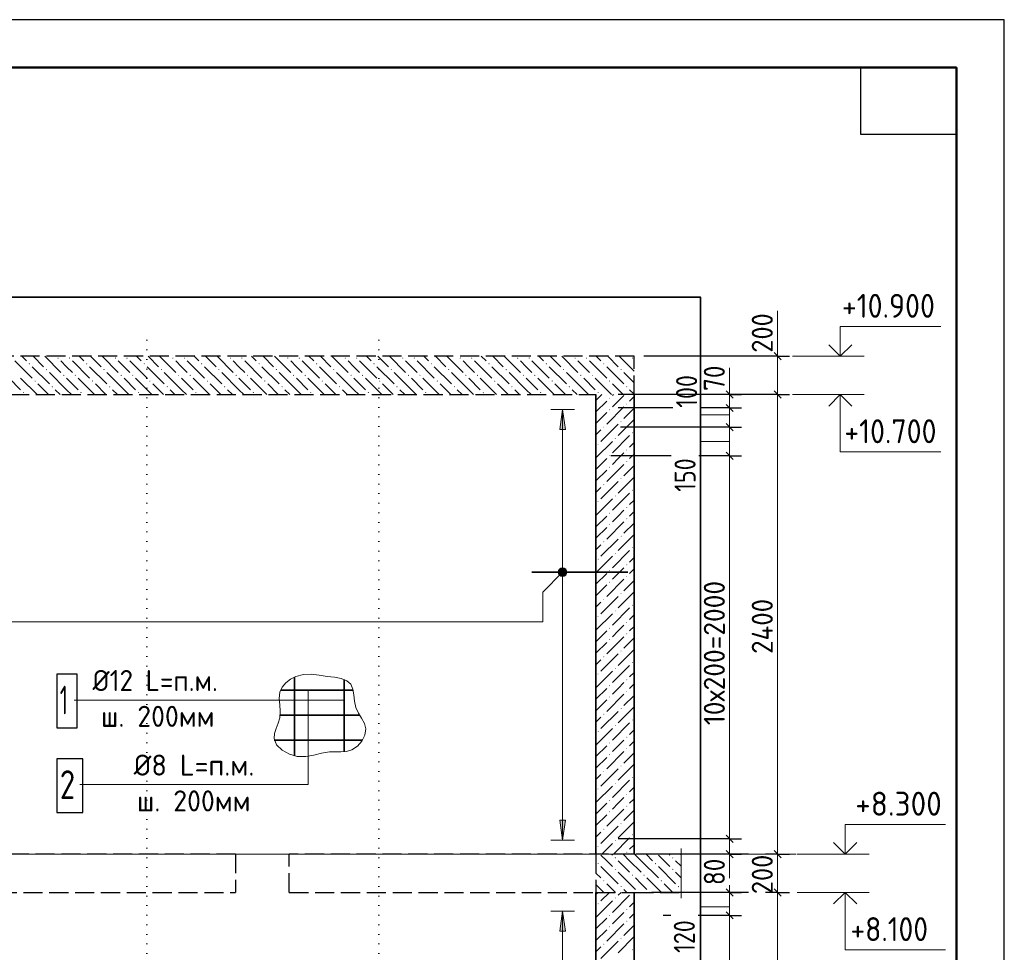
# Model space of a CAD drawing. Header units: millimetres. Extents: x 0 to 50400, y -12 to 35640.
# Tile 18 of 18: x 38061 to 50400, y 23952 to 35640. Entities that reach past the tile are written whole.
import ezdxf

# ---------------------------------------------------------------- set-up
doc = ezdxf.new("R2010")
doc.units = ezdxf.units.MM
doc.linetypes.add('______2', pattern=[324, 240, -84])
doc.linetypes.add('______9', pattern=[120, 0, -120])
for name, color, linetype, lineweight in [('Standard', 7, 'Continuous', 25), ('Высотные отметки', 7, 'Continuous', 25), ('ЖБ Перекрытие верхний уровень', 7, 'Continuous', 35), ('ЖБ Стена верхний уровень', 7, 'Continuous', 35), ('Общий02', 7, 'Continuous', 18), ('Позиционная метка линия выноска', 7, 'Continuous', 13), ('Позиционная метка номер позиции', 7, 'Continuous', 13), ('Размерная линия_ общее', 7, 'Continuous', 13), ('Сечения символ', 7, 'Continuous', 25)]:
    doc.layers.add(name, color=color, linetype=linetype, lineweight=lineweight)
doc.layers.add('Размерная выноска', color=7, linetype='Continuous')
doc.layers.add('Стена ДОП П-обр. неравн', color=7, linetype='Continuous', true_color=0xa0a0a0)
doc.styles.add('ISOCPEUR', font='txt')

msp = doc.modelspace()

# ---------------------------------------------------------------- hatches: boundary and pattern name
at = {"layer": 'ЖБ Перекрытие верхний уровень', "linetype": 'Continuous', "lineweight": 18, "transparency": 33554687}
for points in [[(38534, 31399), (38541, 31407), (38549, 31399), (38541, 31391)], [(38678, 31399), (38685, 31407), (38693, 31399), (38685, 31391)], [(39254, 31399), (39261, 31407), (39269, 31399), (39261, 31391)], [(39398, 31399), (39405, 31407), (39413, 31399), (39405, 31391)], [(39974, 31399), (39981, 31407), (39989, 31399), (39981, 31391)], [(40118, 31399), (40125, 31407), (40133, 31399), (40125, 31391)], [(40694, 31399), (40701, 31407), (40709, 31399), (40701, 31391)], [(40838, 31399), (40845, 31407), (40853, 31399), (40845, 31391)], [(41414, 31399), (41421, 31407), (41429, 31399), (41421, 31391)], [(41558, 31399), (41565, 31407), (41573, 31399), (41565, 31391)], [(42134, 31399), (42141, 31407), (42149, 31399), (42141, 31391)], [(42278, 31399), (42285, 31407), (42293, 31399), (42285, 31391)], [(42854, 31399), (42861, 31407), (42869, 31399), (42861, 31391)], [(42998, 31399), (43005, 31407), (43013, 31399), (43005, 31391)], [(43574, 31399), (43581, 31407), (43589, 31399), (43581, 31391)], [(43718, 31399), (43725, 31407), (43733, 31399), (43725, 31391)], [(44294, 31399), (44301, 31407), (44309, 31399), (44301, 31391)], [(44438, 31399), (44445, 31407), (44453, 31399), (44445, 31391)], [(45014, 31399), (45021, 31407), (45029, 31399), (45021, 31391)], [(45158, 31399), (45165, 31407), (45173, 31399), (45165, 31391)], [(45734, 31399), (45741, 31407), (45749, 31399), (45741, 31391)], [(38174, 31327), (38181, 31335), (38189, 31327), (38181, 31319)], [(38390, 31255), (38397, 31263), (38405, 31255), (38397, 31247)], [(38894, 31327), (38901, 31335), (38909, 31327), (38901, 31319)], [(39110, 31255), (39117, 31263), (39125, 31255), (39117, 31247)], [(39614, 31327), (39621, 31335), (39629, 31327), (39621, 31319)], [(39830, 31255), (39837, 31263), (39845, 31255), (39837, 31247)], [(40334, 31327), (40341, 31335), (40349, 31327), (40341, 31319)], [(40550, 31255), (40557, 31263), (40565, 31255), (40557, 31247)], [(41054, 31327), (41061, 31335), (41069, 31327), (41061, 31319)], [(41270, 31255), (41277, 31263), (41285, 31255), (41277, 31247)], [(41774, 31327), (41781, 31335), (41789, 31327), (41781, 31319)], [(41990, 31255), (41997, 31263), (42005, 31255), (41997, 31247)], [(42494, 31327), (42501, 31335), (42509, 31327), (42501, 31319)], [(42710, 31255), (42717, 31263), (42725, 31255), (42717, 31247)], [(43214, 31327), (43221, 31335), (43229, 31327), (43221, 31319)], [(43430, 31255), (43437, 31263), (43445, 31255), (43437, 31247)], [(43934, 31327), (43941, 31335), (43949, 31327), (43941, 31319)], [(44150, 31255), (44157, 31263), (44165, 31255), (44157, 31247)], [(44654, 31327), (44661, 31335), (44669, 31327), (44661, 31319)], [(44870, 31255), (44877, 31263), (44885, 31255), (44877, 31247)], [(45374, 31327), (45381, 31335), (45389, 31327), (45381, 31319)], [(45590, 31255), (45597, 31263), (45605, 31255), (45597, 31247)], [(38246, 31111), (38253, 31119), (38261, 31111), (38253, 31103)], [(38606, 31183), (38613, 31191), (38621, 31183), (38613, 31175)], [(38750, 31183), (38757, 31191), (38765, 31183), (38757, 31175)], [(38966, 31111), (38973, 31119), (38981, 31111), (38973, 31103)], [(39326, 31183), (39333, 31191), (39341, 31183), (39333, 31175)], [(39470, 31183), (39477, 31191), (39485, 31183), (39477, 31175)], [(39686, 31111), (39693, 31119), (39701, 31111), (39693, 31103)], [(40046, 31183), (40053, 31191), (40061, 31183), (40053, 31175)], [(40190, 31183), (40197, 31191), (40205, 31183), (40197, 31175)], [(40406, 31111), (40413, 31119), (40421, 31111), (40413, 31103)], [(40766, 31183), (40773, 31191), (40781, 31183), (40773, 31175)], [(40910, 31183), (40917, 31191), (40925, 31183), (40917, 31175)], [(41126, 31111), (41133, 31119), (41141, 31111), (41133, 31103)], [(41486, 31183), (41493, 31191), (41501, 31183), (41493, 31175)], [(41630, 31183), (41637, 31191), (41645, 31183), (41637, 31175)], [(41846, 31111), (41853, 31119), (41861, 31111), (41853, 31103)], [(42206, 31183), (42213, 31191), (42221, 31183), (42213, 31175)], [(42350, 31183), (42357, 31191), (42365, 31183), (42357, 31175)], [(42566, 31111), (42573, 31119), (42581, 31111), (42573, 31103)], [(42926, 31183), (42933, 31191), (42941, 31183), (42933, 31175)], [(43070, 31183), (43077, 31191), (43085, 31183), (43077, 31175)], [(43286, 31111), (43293, 31119), (43301, 31111), (43293, 31103)], [(43646, 31183), (43653, 31191), (43661, 31183), (43653, 31175)], [(43790, 31183), (43797, 31191), (43805, 31183), (43797, 31175)], [(44006, 31111), (44013, 31119), (44021, 31111), (44013, 31103)], [(44366, 31183), (44373, 31191), (44381, 31183), (44373, 31175)], [(44510, 31183), (44517, 31191), (44525, 31183), (44517, 31175)], [(44726, 31111), (44733, 31119), (44741, 31111), (44733, 31103)], [(45086, 31183), (45093, 31191), (45101, 31183), (45093, 31175)], [(45230, 31183), (45237, 31191), (45245, 31183), (45237, 31175)], [(45446, 31111), (45453, 31119), (45461, 31111), (45453, 31103)], [(38102, 30967), (38109, 30975), (38117, 30967), (38109, 30959)], [(38462, 31039), (38469, 31047), (38477, 31039), (38469, 31031)], [(38822, 30967), (38829, 30975), (38837, 30967), (38829, 30959)], [(39182, 31039), (39189, 31047), (39197, 31039), (39189, 31031)], [(39542, 30967), (39549, 30975), (39557, 30967), (39549, 30959)], [(39902, 31039), (39909, 31047), (39917, 31039), (39909, 31031)], [(40262, 30967), (40269, 30975), (40277, 30967), (40269, 30959)], [(40622, 31039), (40629, 31047), (40637, 31039), (40629, 31031)], [(40982, 30967), (40989, 30975), (40997, 30967), (40989, 30959)], [(41342, 31039), (41349, 31047), (41357, 31039), (41349, 31031)], [(41702, 30967), (41709, 30975), (41717, 30967), (41709, 30959)], [(42062, 31039), (42069, 31047), (42077, 31039), (42069, 31031)], [(42422, 30967), (42429, 30975), (42437, 30967), (42429, 30959)], [(42782, 31039), (42789, 31047), (42797, 31039), (42789, 31031)], [(43142, 30967), (43149, 30975), (43157, 30967), (43149, 30959)], [(43502, 31039), (43509, 31047), (43517, 31039), (43509, 31031)], [(43862, 30967), (43869, 30975), (43877, 30967), (43869, 30959)], [(44222, 31039), (44229, 31047), (44237, 31039), (44229, 31031)], [(44582, 30967), (44589, 30975), (44597, 30967), (44589, 30959)], [(44942, 31039), (44949, 31047), (44957, 31039), (44949, 31031)], [(45302, 30967), (45309, 30975), (45317, 30967), (45309, 30959)], [(45662, 31039), (45669, 31047), (45677, 31039), (45669, 31031)], [(45302, 25063), (45309, 25071), (45317, 25063), (45309, 25055)], [(45518, 25135), (45525, 25143), (45533, 25135), (45525, 25127)], [(46022, 25063), (46029, 25071), (46037, 25063), (46029, 25055)], [(46238, 25135), (46245, 25143), (46253, 25135), (46245, 25127)], [(45518, 24991), (45525, 24999), (45533, 24991), (45525, 24983)], [(45734, 24919), (45741, 24927), (45749, 24919), (45741, 24911)], [(45878, 24919), (45885, 24927), (45893, 24919), (45885, 24911)], [(46238, 24991), (46245, 24999), (46253, 24991), (46245, 24983)], [(45374, 24847), (45381, 24855), (45389, 24847), (45381, 24839)], [(46094, 24847), (46101, 24855), (46109, 24847), (46101, 24839)], [(45590, 24775), (45597, 24783), (45605, 24775), (45597, 24767)], [(45806, 24703), (45813, 24711), (45821, 24703), (45820, 24702), (45806, 24702)], [(45950, 24703), (45957, 24711), (45965, 24703), (45964, 24702), (45950, 24702)], [(46310, 24775), (46317, 24783), (46325, 24775), (46317, 24767)]]:
    msp.add_hatch(color=7, dxfattribs=at).paths.add_polyline_path(points, flags=16)
at = {"layer": 'ЖБ Стена верхний уровень', "linetype": 'Continuous', "lineweight": 18, "transparency": 33554687}
for points in [[(45447, 30895), (45453, 30901), (45459, 30895), (45453, 30889)], [(45447, 30751), (45453, 30757), (45459, 30751), (45453, 30745)], [(45663, 30823), (45669, 30829), (45675, 30823), (45669, 30817)], [(45591, 30607), (45597, 30613), (45603, 30607), (45597, 30601)], [(45375, 30535), (45381, 30541), (45387, 30535), (45381, 30529)], [(45519, 30391), (45525, 30397), (45531, 30391), (45525, 30385)], [(45735, 30463), (45741, 30469), (45747, 30463), (45741, 30457)], [(45303, 30319), (45309, 30325), (45315, 30319), (45309, 30313)], [(45663, 30247), (45669, 30253), (45675, 30247), (45669, 30241)], [(45447, 30175), (45453, 30181), (45459, 30175), (45453, 30169)], [(45663, 30103), (45669, 30109), (45675, 30103), (45669, 30097)], [(45447, 30031), (45453, 30037), (45459, 30031), (45453, 30025)], [(45591, 29887), (45597, 29893), (45603, 29887), (45597, 29881)], [(45375, 29815), (45381, 29821), (45387, 29815), (45381, 29809)], [(45735, 29743), (45741, 29749), (45747, 29743), (45741, 29737)], [(45519, 29671), (45525, 29677), (45531, 29671), (45525, 29665)], [(45303, 29599), (45309, 29605), (45315, 29599), (45309, 29593)], [(45663, 29527), (45669, 29533), (45675, 29527), (45669, 29521)], [(45447, 29455), (45453, 29461), (45459, 29455), (45453, 29449)], [(45663, 29383), (45669, 29389), (45675, 29383), (45669, 29377)], [(45447, 29311), (45453, 29317), (45459, 29311), (45453, 29305)], [(45591, 29167), (45597, 29173), (45603, 29167), (45597, 29161)], [(45375, 29095), (45381, 29101), (45387, 29095), (45381, 29089)], [(45735, 29023), (45741, 29029), (45747, 29023), (45741, 29017)], [(45303, 28879), (45309, 28885), (45315, 28879), (45309, 28873)], [(45519, 28951), (45525, 28957), (45531, 28951), (45525, 28945)], [(45663, 28807), (45669, 28813), (45675, 28807), (45669, 28801)], [(45447, 28735), (45453, 28741), (45459, 28735), (45453, 28729)], [(45663, 28663), (45669, 28669), (45675, 28663), (45669, 28657)], [(45447, 28591), (45453, 28597), (45459, 28591), (45453, 28585)], [(45375, 28375), (45381, 28381), (45387, 28375), (45381, 28369)], [(45591, 28447), (45597, 28453), (45603, 28447), (45597, 28441)], [(45735, 28303), (45741, 28309), (45747, 28303), (45741, 28297)], [(45303, 28159), (45309, 28165), (45315, 28159), (45309, 28153)], [(45519, 28231), (45525, 28237), (45531, 28231), (45525, 28225)], [(45447, 28015), (45453, 28021), (45459, 28015), (45453, 28009)], [(45663, 28087), (45669, 28093), (45675, 28087), (45669, 28081)], [(45663, 27943), (45669, 27949), (45675, 27943), (45669, 27937)], [(45447, 27871), (45453, 27877), (45459, 27871), (45453, 27865)], [(45375, 27655), (45381, 27661), (45387, 27655), (45381, 27649)], [(45591, 27727), (45597, 27733), (45603, 27727), (45597, 27721)], [(45519, 27511), (45525, 27517), (45531, 27511), (45525, 27505)], [(45735, 27583), (45741, 27589), (45747, 27583), (45741, 27577)], [(45303, 27439), (45309, 27445), (45315, 27439), (45309, 27433)], [(45447, 27295), (45453, 27301), (45459, 27295), (45453, 27289)], [(45663, 27367), (45669, 27373), (45675, 27367), (45669, 27361)], [(45447, 27151), (45453, 27157), (45459, 27151), (45453, 27145)], [(45663, 27223), (45669, 27229), (45675, 27223), (45669, 27217)], [(45375, 26935), (45381, 26941), (45387, 26935), (45381, 26929)], [(45591, 27007), (45597, 27013), (45603, 27007), (45597, 27001)], [(45519, 26791), (45525, 26797), (45531, 26791), (45525, 26785)], [(45735, 26863), (45741, 26869), (45747, 26863), (45741, 26857)], [(45303, 26719), (45309, 26725), (45315, 26719), (45309, 26713)], [(45663, 26647), (45669, 26653), (45675, 26647), (45669, 26641)], [(45447, 26575), (45453, 26581), (45459, 26575), (45453, 26569)], [(45447, 26431), (45453, 26437), (45459, 26431), (45453, 26425)], [(45663, 26503), (45669, 26509), (45675, 26503), (45669, 26497)], [(45591, 26287), (45597, 26293), (45603, 26287), (45597, 26281)], [(45375, 26215), (45381, 26221), (45387, 26215), (45381, 26209)], [(45519, 26071), (45525, 26077), (45531, 26071), (45525, 26065)], [(45735, 26143), (45741, 26149), (45747, 26143), (45741, 26137)], [(45303, 25999), (45309, 26005), (45315, 25999), (45309, 25993)], [(45663, 25927), (45669, 25933), (45675, 25927), (45669, 25921)], [(45447, 25855), (45453, 25861), (45459, 25855), (45453, 25849)], [(45447, 25711), (45453, 25717), (45459, 25711), (45453, 25705)], [(45663, 25783), (45669, 25789), (45675, 25783), (45669, 25777)], [(45591, 25567), (45597, 25573), (45603, 25567), (45597, 25561)], [(45375, 25495), (45381, 25501), (45387, 25495), (45381, 25489)], [(45735, 25423), (45741, 25429), (45747, 25423), (45741, 25417)], [(45519, 25351), (45525, 25357), (45531, 25351), (45525, 25345)], [(45303, 25279), (45309, 25285), (45315, 25279), (45309, 25273)], [(45663, 25207), (45669, 25213), (45675, 25207), (45669, 25201)], [(45747, 24702), (45741, 24697), (45736, 24702)], [(45303, 24559), (45309, 24565), (45315, 24559), (45309, 24553)], [(45519, 24631), (45525, 24637), (45531, 24631), (45525, 24625)], [(45663, 24487), (45669, 24493), (45675, 24487), (45669, 24481)], [(45447, 24415), (45453, 24421), (45459, 24415), (45453, 24409)], [(45663, 24343), (45669, 24349), (45675, 24343), (45669, 24337)], [(45447, 24271), (45453, 24277), (45459, 24271), (45453, 24265)], [(45591, 24127), (45597, 24133), (45603, 24127), (45597, 24121)], [(45375, 24055), (45381, 24061), (45387, 24055), (45381, 24049)], [(45735, 23983), (45741, 23989), (45747, 23983), (45741, 23977)]]:
    msp.add_hatch(color=7, dxfattribs=at).paths.add_polyline_path(points, flags=16)
at = {"layer": 'Общий02', "linetype": 'Continuous', "lineweight": 13, "transparency": 33554687}
for points in [[(44829, 30503), (44865, 30755), (44901, 30503)], [(44829, 24215), (44865, 24467), (44901, 24215)]]:
    msp.add_hatch(color=7, dxfattribs=at).paths.add_polyline_path(points, flags=16)
msp.add_hatch(color=7, dxfattribs=at).paths.add_polyline_path([(44829, 25607), (44865, 25355), (44901, 25607)])
at = {"layer": 'Позиционная метка линия выноска', "linetype": 'Continuous', "lineweight": 13, "transparency": 33554687}
for points in [[(44813, 28729), (44903, 28677), (44827, 28753)], [(44827, 28753), (44917, 28701), (44851, 28767)], [(44827, 28753), (44903, 28677), (44917, 28701)], [(44851, 28767), (44917, 28701), (44917, 28729)], [(44851, 28767), (44917, 28729), (44879, 28767)], [(44879, 28767), (44917, 28729), (44903, 28753)], [(44813, 28701), (44879, 28663), (44813, 28729)], [(44813, 28729), (44879, 28663), (44903, 28677)], [(44851, 28663), (44813, 28701), (44827, 28677)], [(44813, 28701), (44851, 28663), (44879, 28663)]]:
    msp.add_hatch(color=7, dxfattribs=at).paths.add_polyline_path(points)

# ---------------------------------------------------------------- linework, layer by layer
at = {"layer": 'Standard', "color": 7, "linetype": 'Continuous', "lineweight": 35, "transparency": 33554687}
for p, q in [((49800, 33120), (49800, 24600)), ((49800, 32640), (49800, 24120))]:
    msp.add_line(p, q, dxfattribs=at)
at = {"layer": 'Standard', "color": 7, "linetype": 'Continuous', "lineweight": 50, "transparency": 33554687}
msp.add_line((49800, 32520), (49800, 27840), dxfattribs=at)
at = {"layer": 'Standard', "color": 7, "linetype": 'Continuous', "lineweight": 25, "transparency": 33554687}
for p, q in [((47003, 30897), (46913, 30987)), ((47003, 30729), (46913, 30819)), ((47003, 30489), (46913, 30579)), ((47003, 30129), (46913, 30219)), ((47003, 25329), (46913, 25419)), ((47003, 25137), (46913, 25227)), ((46913, 24747), (47003, 24657)), ((46913, 24459), (47003, 24369))]:
    msp.add_line(p, q, dxfattribs=at)
at = {"layer": 'Standard', "color": 7, "linetype": 'Continuous', "lineweight": 13, "transparency": 33554687}
for p, q in [((46958, 30942), (46958, 31032)), ((46958, 30774), (46958, 30942)), ((46958, 30534), (46958, 30774)), ((46958, 30174), (46958, 30534)), ((46958, 25374), (46958, 30174)), ((46958, 25182), (46958, 25374)), ((46958, 25182), (46958, 25092)), ((46958, 24702), (46958, 24792)), ((46958, 24702), (46958, 24414)), ((46958, 24414), (46958, 15294))]:
    msp.add_line(p, q, dxfattribs=at)
at = {"layer": 'Standard', "color": 7, "linetype": 'Continuous', "lineweight": -3, "transparency": 33554687}
for p, q in [((46247, 30942), (45561, 30942)), ((46958, 30942), (46808, 30942)), ((46958, 30942), (47108, 30942)), ((46247, 30774), (45561, 30774)), ((46958, 30774), (46808, 30774)), ((46958, 30774), (47108, 30774)), ((46958, 30534), (46808, 30534)), ((46958, 30534), (47108, 30534)), ((46227, 30174), (45470, 30174)), ((46958, 30174), (46808, 30174)), ((46958, 30174), (47108, 30174)), ((46958, 25374), (46808, 25374)), ((46958, 25374), (47108, 25374)), ((46958, 25182), (46808, 25182)), ((46958, 25182), (47108, 25182)), ((46958, 24702), (46808, 24702)), ((46958, 24702), (47108, 24702)), ((46219, 24414), (46123, 24414)), ((46958, 24414), (46808, 24414)), ((46958, 24414), (47108, 24414))]:
    msp.add_line(p, q, dxfattribs=at)
at = {"layer": 'Standard', "color": 7, "linetype": 'Continuous', "lineweight": 25, "transparency": 33554687}
for points in [[(0, 0), (50400, 0), (50400, 35640), (0, 35640), (0, 0)], [(49800, 35040), (49800, 34200), (48600, 34200), (48600, 35040), (49800, 35040)]]:
    msp.add_lwpolyline(points, close=True, dxfattribs=at)
at = {"layer": 'Standard', "color": 7, "linetype": 'Continuous', "lineweight": 13, "transparency": 33554687}
msp.add_lwpolyline([(50400, 35640), (0, 35640), (0, 0), (50400, 0), (50400, 35640)], dxfattribs=at)
at = {"layer": 'Standard', "color": 7, "linetype": 'Continuous', "lineweight": 50, "transparency": 33554687}
msp.add_lwpolyline([(2400, 35040), (49800, 35040), (49800, 600), (2400, 600), (2400, 35040)], close=True, dxfattribs=at)
at = {"layer": 'Standard', "color": 254, "linetype": 'Continuous', "lineweight": 35, "true_color": 0xc4c4ff, "transparency": 33554687}
msp.add_lwpolyline([(28556, 13893), (46591, 13893), (46591, 32163), (28556, 32163), (28556, 13893)], dxfattribs=at)
at = {"layer": 'Standard', "color": 7, "linetype": 'Continuous', "lineweight": -3, "transparency": 33554687}
for points in [[(46958, 30942), (46938, 30942), (46938, 30942), (46591, 30942)], [(46958, 30774), (46938, 30774), (46938, 30774), (46591, 30774)], [(46958, 30534), (46938, 30534), (46938, 30534), (46602, 30534), (46602, 30534), (45590, 30534)], [(46958, 30174), (46938, 30174), (46938, 30174), (46623, 30174), (46623, 30174), (46570, 30174)], [(46958, 25374), (46938, 25374), (46938, 25374), (46938, 25374), (46938, 25374), (46902, 25374), (46902, 25374), (46892, 25374), (46892, 25374), (45561, 25374)], [(46958, 25182), (46938, 25182), (46938, 25182), (46938, 25182), (46938, 25182), (46913, 25182), (46913, 25182), (46906, 25182), (46906, 25182), (45980, 25182)], [(46958, 24702), (46823, 24702), (46823, 24702), (45980, 24702)], [(46958, 24414), (46728, 24414), (46728, 24414), (46562, 24414)]]:
    msp.add_lwpolyline(points, dxfattribs=at)
at = {"layer": 'Высотные отметки', "color": 7, "linetype": 'Continuous', "lineweight": 35, "transparency": 33554687}
for p, q in [((48345, 31422), (48199, 31567)), ((48345, 31422), (48199, 31567)), ((48345, 31422), (48490, 31567)), ((48345, 31422), (48490, 31567)), ((48345, 30942), (48199, 30797)), ((48345, 30942), (48199, 30797)), ((48345, 30942), (48490, 30797)), ((48345, 30942), (48490, 30797)), ((48405, 25182), (48259, 25327)), ((48405, 25182), (48259, 25327)), ((48405, 25182), (48550, 25327)), ((48405, 25182), (48550, 25327)), ((48405, 24702), (48259, 24557)), ((48405, 24702), (48259, 24557)), ((48405, 24702), (48550, 24557)), ((48405, 24702), (48550, 24557))]:
    msp.add_line(p, q, dxfattribs=at)
at = {"layer": 'Высотные отметки', "color": 7, "linetype": 'Continuous', "lineweight": 13, "transparency": 33554687}
for p, q in [((47745, 31422), (48645, 31422)), ((47745, 31422), (48645, 31422)), ((47745, 30942), (48645, 30942)), ((47745, 30942), (48645, 30942)), ((47805, 25182), (48705, 25182)), ((47805, 25182), (48705, 25182)), ((47805, 24702), (48705, 24702)), ((47805, 24702), (48705, 24702))]:
    msp.add_line(p, q, dxfattribs=at)
for points in [[(48345, 31422), (48345, 31794), (49605, 31794)], [(48345, 31422), (48345, 31794), (49605, 31794)], [(48345, 30942), (48345, 30222), (49605, 30222)], [(48345, 30942), (48345, 30222), (49605, 30222)], [(48405, 25182), (48405, 25554), (49665, 25554)], [(48405, 25182), (48405, 25554), (49665, 25554)], [(48405, 24702), (48405, 23982), (49665, 23982)], [(48405, 24702), (48405, 23982), (49665, 23982)]]:
    msp.add_lwpolyline(points, dxfattribs=at)
at = {"layer": 'ЖБ Перекрытие верхний уровень', "color": 7, "linetype": '______2', "lineweight": 25, "transparency": 33554687}
for p, q in [((45763, 31422), (29683, 31422)), ((45763, 30942), (45763, 31422)), ((30163, 30942), (45283, 30942)), ((45283, 25182), (45283, 24702)), ((46351, 25182), (45763, 25182)), ((45763, 24702), (46351, 24702))]:
    msp.add_line(p, q, dxfattribs=at)
at = {"layer": 'ЖБ Перекрытие верхний уровень', "color": 9, "linetype": 'Continuous', "lineweight": 18, "true_color": 0xc7c7c7, "transparency": 33554687}
for p, q in [((38001, 31363), (38217, 31147)), ((38086, 31422), (38145, 31363)), ((38230, 31422), (38361, 31291)), ((38374, 31422), (38577, 31219)), ((38649, 31291), (38577, 31363)), ((38721, 31363), (38937, 31147)), ((38806, 31422), (38865, 31363)), ((38950, 31422), (39081, 31291)), ((39094, 31422), (39297, 31219)), ((39369, 31291), (39297, 31363)), ((39441, 31363), (39657, 31147)), ((39526, 31422), (39585, 31363)), ((39670, 31422), (39801, 31291)), ((39814, 31422), (40017, 31219)), ((40089, 31291), (40017, 31363)), ((40161, 31363), (40377, 31147)), ((40246, 31422), (40305, 31363)), ((40390, 31422), (40521, 31291)), ((40534, 31422), (40737, 31219)), ((40809, 31291), (40737, 31363)), ((40881, 31363), (41097, 31147)), ((40966, 31422), (41025, 31363)), ((41110, 31422), (41241, 31291)), ((41254, 31422), (41457, 31219)), ((41529, 31291), (41457, 31363)), ((41601, 31363), (41817, 31147)), ((41686, 31422), (41745, 31363)), ((41830, 31422), (41961, 31291)), ((41974, 31422), (42177, 31219)), ((42249, 31291), (42177, 31363)), ((42321, 31363), (42537, 31147)), ((42406, 31422), (42465, 31363)), ((42550, 31422), (42681, 31291)), ((42694, 31422), (42897, 31219)), ((42969, 31291), (42897, 31363)), ((43041, 31363), (43257, 31147)), ((43126, 31422), (43185, 31363)), ((43270, 31422), (43401, 31291)), ((43414, 31422), (43617, 31219)), ((43689, 31291), (43617, 31363)), ((43761, 31363), (43977, 31147)), ((43846, 31422), (43905, 31363)), ((43990, 31422), (44121, 31291)), ((44134, 31422), (44337, 31219)), ((44409, 31291), (44337, 31363)), ((44481, 31363), (44697, 31147)), ((44566, 31422), (44625, 31363)), ((44710, 31422), (44841, 31291)), ((44854, 31422), (45057, 31219)), ((45129, 31291), (45057, 31363)), ((45201, 31363), (45417, 31147)), ((45286, 31422), (45345, 31363)), ((45430, 31422), (45561, 31291)), ((45574, 31422), (45763, 31233)), ((38217, 31291), (38433, 31075)), ((38649, 31003), (38433, 31219)), ((38721, 31219), (38649, 31291)), ((38937, 31291), (39153, 31075)), ((39369, 31003), (39153, 31219)), ((39441, 31219), (39369, 31291)), ((39657, 31291), (39873, 31075)), ((40089, 31003), (39873, 31219)), ((40161, 31219), (40089, 31291)), ((40377, 31291), (40593, 31075)), ((40809, 31003), (40593, 31219)), ((40881, 31219), (40809, 31291)), ((41097, 31291), (41313, 31075)), ((41529, 31003), (41313, 31219)), ((41601, 31219), (41529, 31291)), ((41817, 31291), (42033, 31075)), ((42249, 31003), (42033, 31219)), ((42321, 31219), (42249, 31291)), ((42537, 31291), (42753, 31075)), ((42969, 31003), (42753, 31219)), ((43041, 31219), (42969, 31291)), ((43257, 31291), (43473, 31075)), ((43689, 31003), (43473, 31219)), ((43761, 31219), (43689, 31291)), ((43977, 31291), (44193, 31075)), ((44409, 31003), (44193, 31219)), ((44481, 31219), (44409, 31291)), ((44697, 31291), (44913, 31075)), ((45129, 31003), (44913, 31219)), ((45201, 31219), (45129, 31291)), ((45417, 31291), (45633, 31075)), ((45763, 31089), (45633, 31219)), ((37929, 31147), (38073, 31003)), ((38073, 31147), (38278, 30942)), ((38649, 31147), (38793, 31003)), ((38793, 31147), (38998, 30942)), ((39369, 31147), (39513, 31003)), ((39513, 31147), (39718, 30942)), ((40089, 31147), (40233, 31003)), ((40233, 31147), (40438, 30942)), ((40809, 31147), (40953, 31003)), ((40953, 31147), (41158, 30942)), ((41529, 31147), (41673, 31003)), ((41673, 31147), (41878, 30942)), ((42249, 31147), (42393, 31003)), ((42393, 31147), (42598, 30942)), ((42969, 31147), (43113, 31003)), ((43113, 31147), (43318, 30942)), ((43689, 31147), (43833, 31003)), ((43833, 31147), (44038, 30942)), ((44409, 31147), (44553, 31003)), ((44553, 31147), (44758, 30942)), ((45129, 31147), (45273, 31003)), ((45273, 31147), (45478, 30942)), ((38422, 30942), (38289, 31075)), ((38505, 31003), (38566, 30942)), ((38649, 31003), (38710, 30942)), ((39142, 30942), (39009, 31075)), ((39225, 31003), (39286, 30942)), ((39369, 31003), (39430, 30942)), ((39862, 30942), (39729, 31075)), ((39945, 31003), (40006, 30942)), ((40089, 31003), (40150, 30942)), ((40582, 30942), (40449, 31075)), ((40665, 31003), (40726, 30942)), ((40809, 31003), (40870, 30942)), ((41302, 30942), (41169, 31075)), ((41385, 31003), (41446, 30942)), ((41529, 31003), (41590, 30942)), ((42022, 30942), (41889, 31075)), ((42105, 31003), (42166, 30942)), ((42249, 31003), (42310, 30942)), ((42742, 30942), (42609, 31075)), ((42825, 31003), (42886, 30942)), ((42969, 31003), (43030, 30942)), ((43462, 30942), (43329, 31075)), ((43545, 31003), (43606, 30942)), ((43689, 31003), (43750, 30942)), ((44182, 30942), (44049, 31075)), ((44265, 31003), (44326, 30942)), ((44409, 31003), (44470, 30942)), ((44902, 30942), (44769, 31075)), ((44985, 31003), (45046, 30942)), ((45129, 31003), (45190, 30942)), ((45622, 30942), (45489, 31075)), ((45705, 31003), (45763, 30945)), ((45478, 25182), (45489, 25171)), ((45705, 25099), (45622, 25182)), ((45766, 25182), (45849, 25099)), ((45910, 25182), (45993, 25099)), ((46198, 25182), (46209, 25171)), ((46351, 25174), (46342, 25182)), ((45417, 25099), (45345, 25171)), ((45489, 25027), (45417, 25099)), ((45561, 25099), (45705, 24955)), ((45705, 25099), (45849, 24955)), ((45849, 25099), (46065, 24883)), ((46137, 25099), (46065, 25171)), ((46209, 25027), (46137, 25099)), ((46281, 25099), (46351, 25030)), ((45283, 24945), (45345, 24883)), ((45345, 25027), (45561, 24811)), ((45561, 24955), (45777, 24739)), ((46065, 25027), (46281, 24811)), ((46281, 24955), (46351, 24886)), ((45417, 24811), (45526, 24702)), ((45849, 24811), (45777, 24883)), ((45921, 24739), (45849, 24811)), ((45921, 24883), (46102, 24702)), ((46137, 24811), (46246, 24702)), ((45283, 24801), (45382, 24702)), ((45670, 24702), (45633, 24739))]:
    msp.add_line(p, q, dxfattribs=at)
at = {"layer": 'ЖБ Перекрытие верхний уровень', "color": 253, "linetype": '______2', "lineweight": -3, "true_color": 0xababab, "transparency": 33554687}
for p, q in [((40767, 25182), (40767, 24702)), ((41439, 24702), (41439, 25182))]:
    msp.add_line(p, q, dxfattribs=at)
at = {"layer": 'ЖБ Стена верхний уровень', "color": 251, "linetype": 'Continuous', "lineweight": 18, "true_color": 0x494949, "transparency": 33554687}
for p, q in [((45283, 30868), (45357, 30942)), ((45417, 30859), (45283, 30724)), ((45501, 30942), (45489, 30931)), ((45489, 30787), (45561, 30859)), ((45561, 30859), (45633, 30931)), ((45763, 30916), (45705, 30859)), ((45633, 30787), (45417, 30571)), ((45763, 30772), (45633, 30643)), ((45417, 30715), (45283, 30580)), ((45763, 30628), (45561, 30427)), ((45283, 30436), (45345, 30499)), ((45561, 30571), (45345, 30355)), ((45283, 30148), (45489, 30355)), ((45705, 30427), (45489, 30211)), ((45763, 30340), (45705, 30283)), ((45417, 30139), (45283, 30004)), ((45489, 30067), (45561, 30139)), ((45561, 30139), (45633, 30211)), ((45763, 30196), (45705, 30139)), ((45417, 29995), (45283, 29860)), ((45633, 30067), (45417, 29851)), ((45763, 30052), (45633, 29923)), ((45763, 29908), (45561, 29707)), ((45283, 29716), (45345, 29779)), ((45561, 29851), (45345, 29635)), ((45283, 29428), (45489, 29635)), ((45705, 29707), (45489, 29491)), ((45763, 29620), (45705, 29563)), ((45561, 29419), (45633, 29491)), ((45417, 29419), (45283, 29284)), ((45489, 29347), (45561, 29419)), ((45763, 29476), (45705, 29419)), ((45417, 29275), (45283, 29140)), ((45633, 29347), (45417, 29131)), ((45763, 29332), (45633, 29203)), ((45561, 29131), (45345, 28915)), ((45763, 29188), (45561, 28987)), ((45283, 28996), (45345, 29059)), ((45283, 28708), (45489, 28915)), ((45705, 28987), (45489, 28771)), ((45763, 28900), (45705, 28843)), ((45561, 28699), (45633, 28771)), ((45763, 28756), (45705, 28699)), ((45417, 28699), (45283, 28564)), ((45489, 28627), (45561, 28699)), ((45417, 28555), (45283, 28420)), ((45633, 28627), (45417, 28411)), ((45763, 28612), (45633, 28483)), ((45561, 28411), (45345, 28195)), ((45763, 28468), (45561, 28267)), ((45283, 28276), (45345, 28339)), ((45705, 28267), (45489, 28051)), ((45283, 27988), (45489, 28195)), ((45763, 28180), (45705, 28123)), ((45561, 27979), (45633, 28051)), ((45763, 28036), (45705, 27979)), ((45417, 27979), (45283, 27844)), ((45633, 27907), (45417, 27691)), ((45489, 27907), (45561, 27979)), ((45763, 27892), (45633, 27763)), ((45417, 27835), (45283, 27700)), ((45561, 27691), (45345, 27475)), ((45763, 27748), (45561, 27547)), ((45283, 27556), (45345, 27619)), ((45705, 27547), (45489, 27331)), ((45283, 27268), (45489, 27475)), ((45763, 27460), (45705, 27403)), ((45561, 27259), (45633, 27331)), ((45763, 27316), (45705, 27259)), ((45417, 27259), (45283, 27124)), ((45633, 27187), (45417, 26971)), ((45489, 27187), (45561, 27259)), ((45763, 27172), (45633, 27043)), ((45417, 27115), (45283, 26980)), ((45763, 27028), (45561, 26827)), ((45561, 26971), (45345, 26755)), ((45283, 26836), (45345, 26899)), ((45705, 26827), (45489, 26611)), ((45283, 26548), (45489, 26755)), ((45763, 26740), (45705, 26683)), ((45417, 26539), (45283, 26404)), ((45489, 26467), (45561, 26539)), ((45561, 26539), (45633, 26611)), ((45763, 26596), (45705, 26539)), ((45633, 26467), (45417, 26251)), ((45763, 26452), (45633, 26323)), ((45417, 26395), (45283, 26260)), ((45763, 26308), (45561, 26107)), ((45283, 26116), (45345, 26179)), ((45561, 26251), (45345, 26035)), ((45705, 26107), (45489, 25891)), ((45283, 25828), (45489, 26035)), ((45763, 26020), (45705, 25963)), ((45417, 25819), (45283, 25684)), ((45489, 25747), (45561, 25819)), ((45561, 25819), (45633, 25891)), ((45763, 25876), (45705, 25819)), ((45417, 25675), (45283, 25540)), ((45633, 25747), (45417, 25531)), ((45763, 25732), (45633, 25603)), ((45763, 25588), (45561, 25387)), ((45283, 25396), (45345, 25459)), ((45561, 25531), (45345, 25315)), ((45357, 25182), (45489, 25315)), ((45705, 25387), (45501, 25182)), ((45763, 25300), (45705, 25243)), ((45283, 24676), (45309, 24702)), ((45453, 24702), (45345, 24595)), ((45597, 24702), (45561, 24667)), ((45283, 24388), (45489, 24595)), ((45705, 24667), (45489, 24451)), ((45763, 24580), (45705, 24523)), ((45561, 24379), (45633, 24451)), ((45763, 24436), (45705, 24379)), ((45417, 24379), (45283, 24244)), ((45489, 24307), (45561, 24379)), ((45417, 24235), (45283, 24100)), ((45633, 24307), (45417, 24091)), ((45763, 24292), (45633, 24163)), ((45561, 24091), (45345, 23875)), ((45763, 24148), (45561, 23947)), ((45283, 23956), (45345, 24019))]:
    msp.add_line(p, q, dxfattribs=at)
at = {"layer": 'ЖБ Стена верхний уровень', "color": 7, "linetype": 'Continuous', "lineweight": 35, "transparency": 33554687}
for p, q in [((45283, 30942), (45283, 25182)), ((45763, 25182), (45763, 30942)), ((45283, 24702), (45283, 19182)), ((45763, 19182), (45763, 24702))]:
    msp.add_line(p, q, dxfattribs=at)
at = {"layer": 'ЖБ Стена верхний уровень', "color": 253, "linetype": '______2', "lineweight": -3, "true_color": 0xababab, "transparency": 33554687}
for p, q in [((40767, 25182), (29683, 25182)), ((45763, 25182), (41439, 25182)), ((29683, 24702), (40767, 24702)), ((41439, 24702), (45283, 24702)), ((45283, 24702), (45763, 24702))]:
    msp.add_line(p, q, dxfattribs=at)
at = {"layer": 'Общий02', "color": 251, "linetype": 'Continuous', "lineweight": 13, "true_color": 0x494949, "transparency": 33554687}
for p, q in [((45015, 30755), (44715, 30755)), ((44829, 30503), (44865, 30755)), ((44865, 30755), (44865, 25355)), ((44865, 30755), (44865, 30755)), ((44865, 30755), (44865, 30755)), ((44865, 30755), (44865, 30755)), ((44865, 30755), (44901, 30503)), ((44901, 30503), (44829, 30503)), ((44865, 30503), (44865, 30485)), ((44901, 25607), (44829, 25607)), ((44829, 25607), (44865, 25355)), ((44865, 25607), (44865, 25625)), ((44865, 25355), (44901, 25607)), ((45015, 25355), (44715, 25355)), ((44865, 25355), (44865, 25355)), ((44865, 25355), (44865, 25355)), ((44865, 25355), (44865, 25355)), ((45015, 24467), (44715, 24467)), ((44829, 24215), (44865, 24467)), ((44865, 24467), (44865, 15275)), ((44865, 24467), (44865, 24467)), ((44865, 24467), (44865, 24467)), ((44865, 24467), (44865, 24467)), ((44865, 24467), (44901, 24215)), ((44901, 24215), (44829, 24215)), ((44865, 24215), (44865, 24197))]:
    msp.add_line(p, q, dxfattribs=at)
at = {"layer": 'Позиционная метка линия выноска', "color": 7, "linetype": 'Continuous', "lineweight": 13, "transparency": 33554687}
for p, q in [((44827, 28753), (44827, 28753)), ((44903, 28753), (44903, 28753)), ((44827, 28677), (44827, 28677)), ((44903, 28677), (44903, 28677))]:
    msp.add_line(p, q, dxfattribs=at)
at = {"layer": 'Позиционная метка линия выноска', "color": 7, "linetype": 'Continuous', "lineweight": 18, "transparency": 33554687}
msp.add_line((29563, 25182), (47791, 25182), dxfattribs=at)
at = {"layer": 'Позиционная метка линия выноска', "color": 7, "linetype": 'Continuous', "lineweight": 13, "transparency": 33554687}
msp.add_lwpolyline([(37644, 28093), (44616, 28093), (44616, 28466), (44865, 28715)], dxfattribs=at)
msp.add_circle((44865, 28715), 54, dxfattribs=at)
at = {"layer": 'Позиционная метка номер позиции', "color": 7, "linetype": 'Continuous', "lineweight": 35, "transparency": 33554687}
for p, q in [((41503, 27401), (41503, 26414)), ((42129, 27369), (42129, 26465)), ((41332, 27238), (42238, 27238)), ((41326, 26925), (42321, 26925)), ((41251, 26612), (42357, 26612))]:
    msp.add_line(p, q, dxfattribs=at)
at = {"layer": 'Позиционная метка номер позиции', "color": 7, "linetype": 'Continuous', "lineweight": 25, "transparency": 33554687}
for points in [[(38528, 26765), (38780, 26765), (38780, 27437), (38528, 27437), (38528, 26765)], [(38528, 25705), (38852, 25705), (38852, 26377), (38528, 26377), (38528, 25705)]]:
    msp.add_lwpolyline(points, dxfattribs=at)
at = {"layer": 'Позиционная метка номер позиции', "color": 7, "linetype": '______2', "lineweight": 13, "transparency": 33554687}
msp.add_lwpolyline([(41915, 27409), (41815, 27427), (41715, 27438), (41617, 27434), (41521, 27409), (41456, 27375), (41398, 27328), (41351, 27273), (41322, 27210), (41313, 27134), (41319, 27054), (41327, 26973), (41322, 26891), (41302, 26823), (41275, 26756), (41254, 26692), (41248, 26630), (41280, 26552), (41349, 26485), (41440, 26435), (41539, 26407), (41645, 26404), (41745, 26422), (41843, 26446), (41943, 26462), (42014, 26464), (42086, 26463), (42156, 26469), (42224, 26489), (42293, 26534), (42349, 26599), (42386, 26675), (42397, 26752), (42380, 26819), (42345, 26884), (42306, 26950), (42273, 27021), (42256, 27098), (42247, 27177), (42235, 27251), (42210, 27311), (42160, 27355), (42090, 27382), (42006, 27398), (41915, 27409)], dxfattribs=at)
at = {"layer": 'Позиционная метка номер позиции', "color": 7, "linetype": 'Continuous', "lineweight": 13, "transparency": 33554687}
for points in [[(38816, 26053), (41675, 26053), (41675, 27238)], [(38744, 27113), (40456, 27113), (42129, 27113)]]:
    msp.add_lwpolyline(points, dxfattribs=at)
at = {"layer": 'Размерная выноска', "color": 7, "linetype": 'Continuous', "lineweight": 13, "transparency": 33554687}
for p, q in [((47559, 31422), (47559, 31991)), ((46596, 31247), (46596, 30688)), ((46958, 30942), (46958, 31278)), ((46958, 30688), (46596, 30688)), ((46958, 30352), (46596, 30352)), ((46596, 30352), (46596, 29792)), ((46351, 24630), (46351, 25254)), ((46958, 25182), (46958, 24882)), ((46958, 24520), (46596, 24520)), ((46596, 24520), (46596, 23960))]:
    msp.add_line(p, q, dxfattribs=at)
at = {"layer": 'Размерная линия_ общее', "color": 7, "linetype": 'Continuous', "lineweight": 25, "transparency": 33554687}
for p, q in [((47514, 31467), (47604, 31377)), ((47514, 30987), (47604, 30897)), ((47514, 25227), (47604, 25137)), ((47514, 24747), (47604, 24657))]:
    msp.add_line(p, q, dxfattribs=at)
at = {"layer": 'Размерная линия_ общее', "color": 7, "linetype": 'Continuous', "lineweight": 13, "transparency": 33554687}
for p, q in [((47559, 31422), (47559, 31512)), ((47559, 30942), (47559, 25182)), ((47559, 25182), (47559, 24702)), ((47559, 24702), (47559, 15102))]:
    msp.add_line(p, q, dxfattribs=at)
at = {"layer": 'Размерная линия_ общее', "color": 7, "linetype": 'Continuous', "lineweight": -3, "transparency": 33554687}
for p, q in [((47559, 31422), (47409, 31422)), ((47559, 31422), (47709, 31422)), ((47559, 30942), (47409, 30942)), ((47559, 30942), (47709, 30942)), ((47195, 25182), (46471, 25182)), ((47559, 25182), (47409, 25182)), ((47559, 25182), (47709, 25182)), ((47195, 24702), (46471, 24702)), ((47559, 24702), (47409, 24702)), ((47559, 24702), (47709, 24702))]:
    msp.add_line(p, q, dxfattribs=at)
for points in [[(47559, 31422), (47539, 31422), (47539, 31422), (47539, 31422), (47539, 31422), (47539, 31422), (47539, 31422), (47539, 31422), (47539, 31422), (45883, 31422)], [(47559, 30942), (47539, 30942), (47539, 30942), (47539, 30942), (47539, 30942), (47539, 30942), (47539, 30942), (47539, 30942), (47539, 30942), (45883, 30942)], [(47559, 25182), (47539, 25182), (47539, 25182), (47539, 25182), (47539, 25182), (47539, 25182), (47539, 25182)], [(47559, 24702), (47539, 24702), (47539, 24702), (47539, 24702), (47539, 24702), (47539, 24702), (47539, 24702)]]:
    msp.add_lwpolyline(points, dxfattribs=at)
at = {"layer": 'Размерная линия_ общее', "color": 7, "linetype": 'Continuous', "lineweight": 13, "transparency": 33554687}
msp.add_lwpolyline([(47559, 31422), (47559, 31405), (47559, 31405), (47559, 30942)], dxfattribs=at)
at = {"layer": 'Сечения символ', "color": 7, "linetype": '______9', "lineweight": 13, "transparency": 33554687}
for p, q in [((39656, 31622), (39656, 14045)), ((42560, 31622), (42560, 14045))]:
    msp.add_line(p, q, dxfattribs=at)
at = {"layer": 'Стена ДОП П-обр. неравн', "color": 7, "linetype": 'Continuous', "lineweight": 35, "transparency": 33554687}
msp.add_line((45681, 28715), (44477, 28715), dxfattribs=at)

# ---------------------------------------------------------------- texts
at = {"layer": 'Standard', "color": 7, "linetype": 'Continuous', "lineweight": 25, "transparency": 33554687, "char_height": 264, "attachment_point": 7, "rotation": 90, "style": 'ISOCPEUR'}
for s, insert, width in [('\\W0.83;100', (46551, 30776), 610.29), ('\\W0.87;70', (46898, 30987), 484.72), ('\\W0.83;150', (46531, 29723), 610.29), ('\\W0.95;10х200=2000', (46898, 26797), 2103.76), ('\\W0.87;80', (46898, 24794), 484.71), ('\\W0.83;120', (46522, 23944), 610.29)]:
    msp.add_mtext(s, dxfattribs=dict(at, insert=insert, width=width))
at = {"layer": 'Высотные отметки', "color": 7, "linetype": 'Continuous', "lineweight": 25, "transparency": 33554687, "char_height": 300, "attachment_point": 7, "style": 'ISOCPEUR'}
for s, insert, width in [('\\W0.91;+10.900', (48365, 31904), 1426.18), ('\\W0.91;+10.700', (48395, 30332), 1426.2), ('\\W0.95;+8.300', (48532, 25664), 1281.43), ('\\W0.90;+8.100', (48472, 24092), 1214.13)]:
    msp.add_mtext(s, dxfattribs=dict(at, insert=insert, width=width))
at = {"layer": 'Позиционная метка номер позиции', "color": 7, "linetype": 'Continuous', "lineweight": 25, "transparency": 33554687, "attachment_point": 7, "style": 'ISOCPEUR'}
for s, insert, char_height, width in [('\\W0.94;Ø12 L=п.м.', (38973, 27226), 264, 1786.43), ('\\W0.56;1', (38564, 26933), 360, 279.99), ('\\W0.96;ш. 200мм', (39079, 26777), 264, 1578.57), ('\\W0.97;Ø8 L=п.м.', (39490, 26166), 264, 1657.9), ('\\W0.78;2', (38564, 25873), 360, 391.69), ('\\W0.96;ш. 200мм', (39530, 25717), 264, 1578.57)]:
    msp.add_mtext(s, dxfattribs=dict(at, insert=insert, char_height=char_height, width=width))
at = {"layer": 'Размерная линия_ общее', "color": 7, "linetype": 'Continuous', "lineweight": 25, "transparency": 33554687, "char_height": 264, "attachment_point": 7, "rotation": 90, "style": 'ISOCPEUR'}
for s, insert, width in [('\\W0.91;200', (47499, 31467), 674.39), ('\\W0.93;2400', (47499, 27692), 888.46), ('\\W0.91;200', (47499, 24681), 674.38)]:
    msp.add_mtext(s, dxfattribs=dict(at, insert=insert, width=width))

doc.saveas('drawing.dxf')
